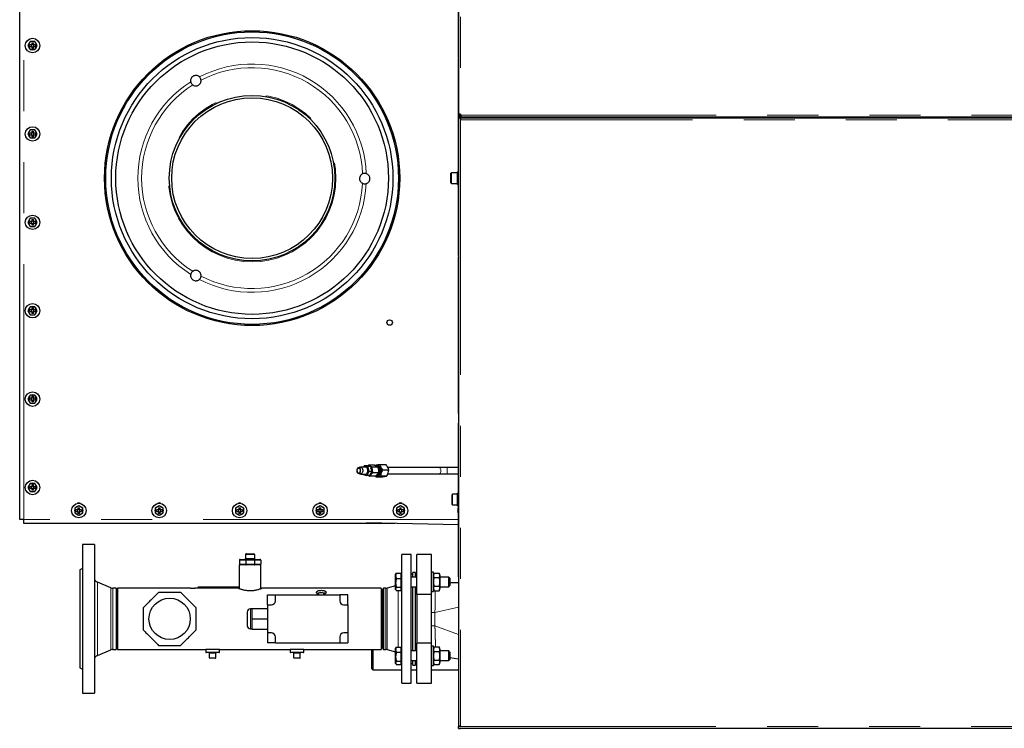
# Model space of a CAD drawing. Header units: millimetres. Extents: x 30 to 245, y 63 to 147.
# Tile 51 of 67: x 150 to 175, y 120 to 137. Entities that reach past the tile are written whole.
import ezdxf

# ---------------------------------------------------------------- set-up
doc = ezdxf.new("R2010")
doc.units = ezdxf.units.MM
doc.linetypes.add('PHANTOM', pattern=[12.7, 6.35, -1.27, 1.27, -1.27, 1.27, -1.27])

msp = doc.modelspace()

# ---------------------------------------------------------------- linework, layer by layer
at = {"color": 7, "linetype": 'Continuous', "lineweight": 25}
for p, q in [((161.019, 145.038), (161.019, 134.993)), ((150.105, 124.906), (150.105, 141.894)), ((161.018, 136.402), (161.018, 141.243)), ((150.368, 136.8), (150.31, 136.7)), ((150.31, 136.7), (150.368, 136.6)), ((150.405, 136.72), (150.355, 136.72)), ((150.355, 136.68), (150.355, 136.72)), ((150.355, 136.68), (150.405, 136.68)), ((150.483, 136.8), (150.368, 136.8)), ((150.395, 136.72), (150.395, 136.68)), ((150.405, 136.771), (150.445, 136.771)), ((150.405, 136.771), (150.405, 136.72)), ((150.445, 136.73), (150.405, 136.73)), ((150.405, 136.68), (150.405, 136.63)), ((150.405, 136.67), (150.445, 136.67)), ((150.445, 136.63), (150.405, 136.63)), ((150.445, 136.72), (150.445, 136.771)), ((150.496, 136.72), (150.445, 136.72)), ((150.445, 136.68), (150.496, 136.68)), ((150.445, 136.63), (150.445, 136.68)), ((150.455, 136.68), (150.455, 136.72)), ((150.541, 136.7), (150.483, 136.8)), ((150.483, 136.6), (150.541, 136.7)), ((150.496, 136.72), (150.496, 136.68)), ((150.368, 136.6), (150.483, 136.6)), ((161.019, 136.402), (161.018, 136.402)), ((161.018, 136.402), (161.018, 136.382)), ((161.018, 136.382), (161.019, 136.382)), ((161.018, 136.342), (161.018, 136.382)), ((161.018, 133.557), (161.018, 136.342)), ((161.019, 134.993), (161.039, 134.993)), ((161.019, 134.97), (161.019, 134.993)), ((161.019, 134.97), (161.019, 134.905)), ((161.039, 134.97), (161.019, 134.97)), ((161.039, 134.97), (161.039, 134.993)), ((161.039, 134.97), (161.064, 134.97)), ((161.045, 134.947), (161.045, 134.929)), ((161.045, 134.925), (161.045, 134.929)), ((161.045, 134.925), (190.491, 134.925)), ((161.045, 134.925), (161.045, 134.905)), ((161.064, 134.97), (161.075, 134.97)), ((161.019, 134.905), (161.019, 119.77)), ((161.019, 134.905), (161.069, 134.905)), ((161.069, 134.905), (192.239, 134.905)), ((161.069, 134.905), (161.069, 134.855)), ((150.368, 134.6), (150.31, 134.5)), ((150.31, 134.5), (150.368, 134.4)), ((150.405, 134.52), (150.355, 134.52)), ((150.355, 134.48), (150.355, 134.52)), ((150.355, 134.48), (150.405, 134.48)), ((150.483, 134.6), (150.368, 134.6)), ((150.395, 134.52), (150.395, 134.48)), ((150.405, 134.571), (150.445, 134.571)), ((150.405, 134.571), (150.405, 134.52)), ((150.445, 134.53), (150.405, 134.53)), ((150.405, 134.48), (150.405, 134.43)), ((150.405, 134.47), (150.445, 134.47)), ((150.445, 134.43), (150.405, 134.43)), ((150.445, 134.52), (150.445, 134.571)), ((150.496, 134.52), (150.445, 134.52)), ((150.445, 134.48), (150.496, 134.48)), ((150.445, 134.43), (150.445, 134.48)), ((150.455, 134.48), (150.455, 134.52)), ((150.541, 134.5), (150.483, 134.6)), ((150.483, 134.4), (150.541, 134.5)), ((150.496, 134.52), (150.496, 134.48)), ((150.368, 134.4), (150.483, 134.4)), ((160.829, 133.28), (160.829, 133.52)), ((160.989, 133.53), (160.839, 133.53)), ((161.019, 133.557), (160.989, 133.557)), ((160.989, 133.243), (160.989, 133.557)), ((160.839, 133.27), (160.989, 133.27)), ((160.989, 133.243), (161.019, 133.243)), ((161.018, 131.518), (161.018, 133.243)), ((150.368, 132.4), (150.31, 132.3)), ((150.31, 132.3), (150.368, 132.2)), ((150.405, 132.32), (150.355, 132.32)), ((150.355, 132.28), (150.355, 132.32)), ((150.355, 132.28), (150.405, 132.28)), ((150.483, 132.4), (150.368, 132.4)), ((150.395, 132.32), (150.395, 132.28)), ((150.405, 132.371), (150.445, 132.371)), ((150.405, 132.371), (150.405, 132.32)), ((150.445, 132.33), (150.405, 132.33)), ((150.405, 132.28), (150.405, 132.23)), ((150.405, 132.27), (150.445, 132.27)), ((150.445, 132.23), (150.405, 132.23)), ((150.445, 132.32), (150.445, 132.371)), ((150.496, 132.32), (150.445, 132.32)), ((150.445, 132.28), (150.496, 132.28)), ((150.445, 132.23), (150.445, 132.28)), ((150.455, 132.28), (150.455, 132.32)), ((150.541, 132.3), (150.483, 132.4)), ((150.483, 132.2), (150.541, 132.3)), ((150.496, 132.32), (150.496, 132.28)), ((150.368, 132.2), (150.483, 132.2)), ((161.018, 131.478), (161.018, 131.518)), ((161.019, 131.478), (161.018, 131.478)), ((161.018, 131.402), (161.018, 131.442)), ((161.018, 131.442), (161.019, 131.442)), ((161.018, 127.582), (161.018, 131.402)), ((150.368, 130.2), (150.31, 130.1)), ((150.31, 130.1), (150.368, 130)), ((150.405, 130.12), (150.355, 130.12)), ((150.355, 130.08), (150.355, 130.12)), ((150.355, 130.08), (150.405, 130.08)), ((150.483, 130.2), (150.368, 130.2)), ((150.395, 130.12), (150.395, 130.08)), ((150.405, 130.171), (150.445, 130.171)), ((150.405, 130.171), (150.405, 130.12)), ((150.445, 130.13), (150.405, 130.13)), ((150.405, 130.08), (150.405, 130.03)), ((150.405, 130.07), (150.445, 130.07)), ((150.445, 130.03), (150.405, 130.03)), ((150.445, 130.12), (150.445, 130.171)), ((150.496, 130.12), (150.445, 130.12)), ((150.445, 130.08), (150.496, 130.08)), ((150.445, 130.03), (150.445, 130.08)), ((150.455, 130.08), (150.455, 130.12)), ((150.541, 130.1), (150.483, 130.2)), ((150.483, 130), (150.541, 130.1)), ((150.496, 130.12), (150.496, 130.08)), ((150.368, 130), (150.483, 130)), ((150.368, 128), (150.31, 127.9)), ((150.31, 127.9), (150.368, 127.8)), ((150.405, 127.92), (150.355, 127.92)), ((150.355, 127.88), (150.355, 127.92)), ((150.355, 127.88), (150.405, 127.88)), ((150.483, 128), (150.368, 128)), ((150.395, 127.92), (150.395, 127.88)), ((150.405, 127.971), (150.445, 127.971)), ((150.405, 127.971), (150.405, 127.92)), ((150.445, 127.93), (150.405, 127.93)), ((150.405, 127.88), (150.405, 127.83)), ((150.405, 127.87), (150.445, 127.87)), ((150.445, 127.83), (150.405, 127.83)), ((150.445, 127.92), (150.445, 127.971)), ((150.496, 127.92), (150.445, 127.92)), ((150.445, 127.88), (150.496, 127.88)), ((150.445, 127.83), (150.445, 127.88)), ((150.455, 127.88), (150.455, 127.92)), ((150.541, 127.9), (150.483, 128)), ((150.483, 127.8), (150.541, 127.9)), ((150.496, 127.92), (150.496, 127.88)), ((150.368, 127.8), (150.483, 127.8)), ((161.018, 127.542), (161.018, 127.582)), ((161.019, 127.542), (161.018, 127.542)), ((161.018, 127.542), (161.018, 127.302)), ((161.018, 127.302), (161.019, 127.302)), ((161.018, 127.262), (161.018, 127.302)), ((161.018, 125.557), (161.018, 127.262)), ((158.562, 126.202), (158.522, 126.187)), ((158.705, 126.205), (158.578, 126.205)), ((158.672, 126.239), (158.654, 126.205)), ((158.761, 126.22), (158.672, 126.239)), ((158.743, 126.239), (158.672, 126.239)), ((158.738, 126.002), (158.794, 126.101)), ((158.743, 126.239), (158.832, 126.22)), ((158.784, 126.258), (158.759, 126.235)), ((158.794, 126.101), (158.761, 126.22)), ((158.832, 126.22), (158.761, 126.22)), ((158.925, 126.258), (158.784, 126.258)), ((158.865, 126.101), (158.794, 126.101)), ((158.865, 126.101), (158.808, 126.002)), ((158.832, 126.22), (158.865, 126.101)), ((158.861, 126.116), (158.86, 126.134)), ((159.016, 126.205), (158.874, 126.205)), ((158.995, 126.245), (158.967, 126.245)), ((159.054, 126.275), (159.209, 126.275)), ((159.126, 126.143), (159.282, 126.143)), ((160.522, 126.2), (159.258, 126.2)), ((160.734, 126.2), (160.522, 126.2)), ((161.018, 126.2), (160.734, 126.2)), ((158.522, 126.054), (158.562, 126.039)), ((158.578, 126.035), (158.595, 126.035)), ((158.617, 126.035), (158.705, 126.035)), ((158.645, 126.035), (158.649, 126.021)), ((158.649, 126.021), (158.738, 126.002)), ((158.808, 126.002), (158.738, 126.002)), ((158.795, 126.002), (158.784, 126.002)), ((158.952, 125.983), (158.81, 125.983)), ((159.029, 126.068), (158.888, 126.068)), ((158.964, 125.965), (158.952, 125.984)), ((158.964, 125.965), (159.12, 125.965)), ((158.967, 125.995), (158.995, 125.995)), ((159.082, 125.988), (159.237, 125.988)), ((159.259, 126.04), (160.522, 126.04)), ((160.522, 126.04), (160.734, 126.04)), ((160.734, 126.04), (161.018, 126.04)), ((150.368, 125.8), (150.31, 125.7)), ((150.31, 125.7), (150.368, 125.6)), ((150.405, 125.72), (150.355, 125.72)), ((150.355, 125.68), (150.355, 125.72)), ((150.355, 125.68), (150.405, 125.68)), ((150.483, 125.8), (150.368, 125.8)), ((150.395, 125.72), (150.395, 125.68)), ((150.405, 125.771), (150.445, 125.771)), ((150.405, 125.771), (150.405, 125.72)), ((150.445, 125.73), (150.405, 125.73)), ((150.405, 125.68), (150.405, 125.63)), ((150.405, 125.67), (150.445, 125.67)), ((150.445, 125.63), (150.405, 125.63)), ((150.445, 125.72), (150.445, 125.771)), ((150.496, 125.72), (150.445, 125.72)), ((150.445, 125.68), (150.496, 125.68)), ((150.445, 125.63), (150.445, 125.68)), ((150.455, 125.68), (150.455, 125.72)), ((150.541, 125.7), (150.483, 125.8)), ((150.483, 125.6), (150.541, 125.7)), ((150.496, 125.72), (150.496, 125.68)), ((150.368, 125.6), (150.483, 125.6)), ((160.859, 125.5), (160.859, 125.52)), ((160.859, 125.28), (160.859, 125.5)), ((160.989, 125.53), (160.869, 125.53)), ((161.019, 125.557), (160.989, 125.557)), ((160.989, 125.243), (160.989, 125.557)), ((151.575, 125.242), (151.475, 125.184)), ((151.475, 125.184), (151.475, 125.069)), ((151.555, 125.146), (151.505, 125.146)), ((151.505, 125.106), (151.505, 125.146)), ((151.545, 125.146), (151.545, 125.106)), ((151.555, 125.197), (151.595, 125.197)), ((151.555, 125.197), (151.555, 125.146)), ((151.595, 125.156), (151.555, 125.156)), ((151.675, 125.184), (151.575, 125.242)), ((151.595, 125.146), (151.595, 125.197)), ((151.646, 125.146), (151.595, 125.146)), ((151.605, 125.106), (151.605, 125.146)), ((151.646, 125.146), (151.646, 125.106)), ((151.675, 125.069), (151.675, 125.184)), ((153.575, 125.242), (153.475, 125.184)), ((153.475, 125.184), (153.475, 125.069)), ((153.555, 125.146), (153.505, 125.146)), ((153.505, 125.106), (153.505, 125.146)), ((153.545, 125.146), (153.545, 125.106)), ((153.555, 125.197), (153.595, 125.197)), ((153.555, 125.197), (153.555, 125.146)), ((153.595, 125.156), (153.555, 125.156)), ((153.675, 125.184), (153.575, 125.242)), ((153.595, 125.146), (153.595, 125.197)), ((153.646, 125.146), (153.595, 125.146)), ((153.605, 125.106), (153.605, 125.146)), ((153.646, 125.146), (153.646, 125.106)), ((153.675, 125.069), (153.675, 125.184)), ((155.575, 125.242), (155.475, 125.184)), ((155.475, 125.184), (155.475, 125.069)), ((155.555, 125.146), (155.505, 125.146)), ((155.505, 125.106), (155.505, 125.146)), ((155.545, 125.146), (155.545, 125.106)), ((155.555, 125.197), (155.595, 125.197)), ((155.555, 125.197), (155.555, 125.146)), ((155.595, 125.156), (155.555, 125.156)), ((155.675, 125.184), (155.575, 125.242)), ((155.595, 125.146), (155.595, 125.197)), ((155.646, 125.146), (155.595, 125.146)), ((155.605, 125.106), (155.605, 125.146)), ((155.646, 125.146), (155.646, 125.106)), ((155.675, 125.069), (155.675, 125.184)), ((157.575, 125.242), (157.475, 125.184)), ((157.475, 125.184), (157.475, 125.069)), ((157.555, 125.146), (157.505, 125.146)), ((157.505, 125.106), (157.505, 125.146)), ((157.545, 125.146), (157.545, 125.106)), ((157.555, 125.197), (157.595, 125.197)), ((157.555, 125.197), (157.555, 125.146)), ((157.595, 125.156), (157.555, 125.156)), ((157.675, 125.184), (157.575, 125.242)), ((157.595, 125.146), (157.595, 125.197)), ((157.646, 125.146), (157.595, 125.146)), ((157.605, 125.106), (157.605, 125.146)), ((157.646, 125.146), (157.646, 125.106)), ((157.675, 125.069), (157.675, 125.184)), ((159.575, 125.242), (159.475, 125.184)), ((159.475, 125.184), (159.475, 125.069)), ((159.555, 125.146), (159.505, 125.146)), ((159.505, 125.106), (159.505, 125.146)), ((159.543, 125.304), (159.537, 125.304)), ((159.572, 125.306), (159.542, 125.307)), ((159.545, 125.146), (159.545, 125.106)), ((159.555, 125.197), (159.595, 125.197)), ((159.555, 125.197), (159.555, 125.146)), ((159.595, 125.156), (159.555, 125.156)), ((159.675, 125.184), (159.575, 125.242)), ((159.611, 125.306), (159.587, 125.306)), ((159.595, 125.146), (159.595, 125.197)), ((159.646, 125.146), (159.595, 125.146)), ((159.605, 125.106), (159.605, 125.146)), ((159.616, 125.302), (159.615, 125.302)), ((159.646, 125.146), (159.646, 125.106)), ((159.675, 125.069), (159.675, 125.184)), ((160.869, 125.27), (160.989, 125.27)), ((160.989, 125.243), (161.019, 125.243)), ((161.018, 123.518), (161.018, 125.243)), ((150.205, 124.906), (150.105, 124.906)), ((150.205, 124.806), (150.205, 124.906)), ((151.475, 125.069), (151.575, 125.011)), ((151.505, 125.106), (151.555, 125.106)), ((151.555, 125.106), (151.555, 125.056)), ((151.555, 125.096), (151.595, 125.096)), ((151.595, 125.056), (151.555, 125.056)), ((151.575, 125.011), (151.675, 125.069)), ((151.595, 125.056), (151.595, 125.106)), ((151.595, 125.106), (151.646, 125.106)), ((153.475, 125.069), (153.575, 125.011)), ((153.505, 125.106), (153.555, 125.106)), ((153.555, 125.106), (153.555, 125.056)), ((153.555, 125.096), (153.595, 125.096)), ((153.595, 125.056), (153.555, 125.056)), ((153.575, 125.011), (153.675, 125.069)), ((153.595, 125.056), (153.595, 125.106)), ((153.595, 125.106), (153.646, 125.106)), ((155.475, 125.069), (155.575, 125.011)), ((155.505, 125.106), (155.555, 125.106)), ((155.555, 125.106), (155.555, 125.056)), ((155.555, 125.096), (155.595, 125.096)), ((155.595, 125.056), (155.555, 125.056)), ((155.575, 125.011), (155.675, 125.069)), ((155.595, 125.056), (155.595, 125.106)), ((155.595, 125.106), (155.646, 125.106)), ((157.475, 125.069), (157.575, 125.011)), ((157.505, 125.106), (157.555, 125.106)), ((157.555, 125.106), (157.555, 125.056)), ((157.555, 125.096), (157.595, 125.096)), ((157.595, 125.056), (157.555, 125.056)), ((157.575, 125.011), (157.675, 125.069)), ((157.595, 125.056), (157.595, 125.106)), ((157.595, 125.106), (157.646, 125.106)), ((159.475, 125.069), (159.575, 125.011)), ((159.505, 125.106), (159.555, 125.106)), ((159.555, 125.106), (159.555, 125.056)), ((159.555, 125.096), (159.595, 125.096)), ((159.595, 125.056), (159.555, 125.056)), ((159.575, 125.011), (159.675, 125.069)), ((159.595, 125.056), (159.595, 125.106)), ((159.595, 125.106), (159.646, 125.106)), ((159.445, 124.806), (150.205, 124.806)), ((161.018, 124.772), (158.731, 124.822)), ((151.964, 124.28), (151.664, 124.28)), ((151.664, 124.28), (151.664, 120.58)), ((151.964, 124.28), (151.964, 120.58)), ((155.569, 123.891), (155.569, 123.791)), ((155.589, 123.911), (155.733, 123.911)), ((155.724, 124.031), (155.724, 123.931)), ((155.725, 123.891), (155.725, 123.791)), ((155.733, 123.911), (155.936, 123.911)), ((155.744, 124.051), (155.924, 124.051)), ((155.936, 123.911), (156.079, 123.911)), ((155.944, 124.031), (155.944, 123.931)), ((155.944, 123.891), (155.944, 123.791)), ((156.099, 123.891), (156.099, 123.791)), ((159.844, 124.03), (159.604, 124.03)), ((159.604, 122.43), (159.604, 124.03)), ((159.844, 122.43), (159.844, 124.03)), ((160.344, 124.03), (159.984, 124.03)), ((159.984, 123.038), (159.984, 124.03)), ((160.344, 123.038), (160.344, 124.03)), ((151.664, 123.685), (151.604, 123.65)), ((151.604, 123.65), (151.604, 121.21)), ((155.564, 123.771), (155.564, 123.184)), ((156.104, 123.771), (155.564, 123.771)), ((156.104, 123.184), (156.104, 123.771)), ((159.464, 123.557), (159.454, 123.54)), ((159.454, 123.502), (159.454, 123.54)), ((159.454, 123.328), (159.454, 123.502)), ((159.465, 123.557), (159.471, 123.568)), ((159.471, 123.568), (159.594, 123.568)), ((159.471, 123.436), (159.594, 123.436)), ((159.594, 123.502), (159.594, 123.568)), ((159.604, 123.54), (159.594, 123.54)), ((159.594, 123.436), (159.594, 123.502)), ((159.594, 123.328), (159.594, 123.436)), ((159.884, 123.53), (159.844, 123.554)), ((159.984, 123.47), (159.844, 123.47)), ((159.944, 123.58), (159.884, 123.58)), ((159.884, 123.495), (159.884, 123.58)), ((159.884, 123.47), (159.884, 123.495)), ((159.944, 123.495), (159.944, 123.58)), ((159.984, 123.53), (159.944, 123.53)), ((159.944, 123.47), (159.944, 123.495)), ((160.394, 123.59), (160.344, 123.59)), ((160.394, 123.11), (160.394, 123.59)), ((160.414, 123.569), (160.394, 123.514)), ((160.414, 123.569), (160.534, 123.569)), ((160.414, 123.459), (160.534, 123.459)), ((160.554, 123.514), (160.534, 123.569)), ((160.554, 123.514), (160.554, 123.185)), ((160.774, 123.47), (160.554, 123.47)), ((160.804, 123.44), (160.774, 123.47)), ((160.774, 123.278), (160.774, 123.47)), ((160.804, 123.44), (160.804, 123.296)), ((161.018, 123.478), (161.018, 123.518)), ((161.019, 123.478), (161.018, 123.478)), ((161.018, 123.478), (161.019, 123.473)), ((152.374, 123.201), (152.038, 123.344)), ((152.504, 123.191), (152.421, 123.191)), ((152.504, 123.191), (152.504, 121.669)), ((154.337, 123.191), (152.534, 123.191)), ((152.534, 123.191), (152.534, 121.669)), ((155.544, 123.191), (154.472, 123.191)), ((154.544, 123.23), (155.564, 123.23)), ((154.544, 123.23), (154.544, 123.191)), ((159.094, 123.191), (156.124, 123.191)), ((159.094, 123.191), (159.094, 121.669)), ((159.154, 123.191), (159.124, 123.161)), ((159.124, 121.699), (159.124, 123.161)), ((159.208, 123.191), (159.154, 123.191)), ((159.154, 123.191), (159.154, 121.669)), ((159.454, 123.253), (159.24, 123.196)), ((159.454, 123.175), (159.454, 123.328)), ((159.454, 123.16), (159.454, 123.175)), ((159.454, 123.16), (159.464, 123.142)), ((159.471, 123.219), (159.594, 123.219)), ((159.594, 123.219), (159.594, 123.328)), ((159.594, 123.175), (159.594, 123.219)), ((159.594, 123.132), (159.594, 123.175)), ((159.594, 123.16), (159.604, 123.16)), ((159.844, 123.23), (159.984, 123.23)), ((159.884, 121.631), (159.884, 123.23)), ((159.944, 121.631), (159.944, 123.23)), ((160.394, 123.185), (160.414, 123.13)), ((160.414, 123.24), (160.534, 123.24)), ((160.534, 123.13), (160.554, 123.185)), ((160.554, 123.23), (160.774, 123.23)), ((160.774, 123.23), (160.774, 123.278)), ((160.774, 123.23), (160.804, 123.26)), ((161.019, 123.33), (160.804, 123.33)), ((160.804, 123.296), (160.804, 123.26)), ((156.264, 123.03), (156.464, 123.03)), ((156.264, 122.78), (156.264, 123.03)), ((156.464, 122.88), (156.464, 123.03)), ((156.464, 123.03), (158.064, 123.03)), ((158.064, 123.03), (158.064, 122.88)), ((158.264, 123.03), (158.064, 123.03)), ((158.264, 122.78), (158.264, 123.03)), ((159.471, 123.132), (159.594, 123.132)), ((160.344, 123.038), (159.984, 123.038)), ((159.984, 123.038), (159.984, 121.822)), ((160.344, 123.11), (160.394, 123.11)), ((160.344, 121.822), (160.344, 123.038)), ((160.414, 123.13), (160.534, 123.13)), ((155.884, 122.68), (155.844, 122.68)), ((155.884, 122.69), (156.264, 122.69)), ((155.884, 122.43), (155.884, 122.69)), ((156.264, 122.78), (156.364, 122.78)), ((156.264, 122.78), (156.264, 122.08)), ((158.164, 122.78), (158.264, 122.78)), ((158.264, 122.78), (158.264, 122.08)), ((155.764, 122.6), (155.764, 122.26)), ((155.884, 122.43), (156.264, 122.43)), ((155.884, 122.17), (155.884, 122.43)), ((159.604, 120.83), (159.604, 122.43)), ((159.844, 120.83), (159.844, 122.43)), ((155.844, 122.18), (155.884, 122.18)), ((159.124, 122.369), (159.094, 122.369)), ((155.884, 122.17), (156.264, 122.17)), ((156.364, 122.08), (156.264, 122.08)), ((156.264, 122.08), (156.264, 121.83)), ((156.464, 121.83), (156.464, 121.98)), ((158.064, 121.98), (158.064, 121.83)), ((158.264, 122.08), (158.164, 122.08)), ((158.264, 122.08), (158.264, 121.83)), ((156.464, 121.83), (156.264, 121.83)), ((156.464, 121.83), (158.064, 121.83)), ((158.064, 121.83), (158.264, 121.83)), ((159.124, 121.699), (159.154, 121.669)), ((159.464, 121.718), (159.454, 121.701)), ((159.454, 121.664), (159.454, 121.701)), ((159.465, 121.718), (159.471, 121.729)), ((159.471, 121.729), (159.594, 121.729)), ((159.594, 121.664), (159.594, 121.729)), ((159.604, 121.701), (159.594, 121.701)), ((160.344, 121.822), (159.984, 121.822)), ((159.984, 120.83), (159.984, 121.822)), ((160.344, 120.83), (160.344, 121.822)), ((160.394, 121.751), (160.344, 121.751)), ((160.394, 121.271), (160.394, 121.751)), ((160.414, 121.731), (160.394, 121.676)), ((160.414, 121.731), (160.534, 121.731)), ((160.554, 121.676), (160.534, 121.731)), ((152.038, 121.517), (152.374, 121.66)), ((152.421, 121.669), (152.504, 121.669)), ((152.534, 121.669), (154.734, 121.669)), ((154.734, 121.669), (154.734, 121.599)), ((155.074, 121.669), (154.734, 121.669)), ((155.064, 121.589), (154.744, 121.589)), ((154.824, 121.459), (154.824, 121.579)), ((154.974, 121.449), (154.834, 121.449)), ((154.984, 121.459), (154.984, 121.579)), ((155.074, 121.599), (155.074, 121.669)), ((155.074, 121.669), (156.834, 121.669)), ((156.834, 121.669), (156.834, 121.599)), ((157.174, 121.669), (156.834, 121.669)), ((157.164, 121.589), (156.844, 121.589)), ((156.924, 121.459), (156.924, 121.579)), ((157.074, 121.449), (156.934, 121.449)), ((157.084, 121.459), (157.084, 121.579)), ((157.174, 121.599), (157.174, 121.669)), ((157.174, 121.669), (159.094, 121.669)), ((158.866, 121.183), (158.866, 121.669)), ((158.886, 121.669), (158.886, 121.163)), ((159.154, 121.669), (159.208, 121.669)), ((159.24, 121.665), (159.454, 121.608)), ((159.454, 121.489), (159.454, 121.664)), ((159.454, 121.337), (159.454, 121.489)), ((159.471, 121.598), (159.594, 121.598)), ((159.594, 121.598), (159.594, 121.664)), ((159.594, 121.489), (159.594, 121.598)), ((159.594, 121.38), (159.594, 121.489)), ((159.984, 121.631), (159.844, 121.631)), ((160.414, 121.621), (160.534, 121.621)), ((160.554, 121.676), (160.554, 121.347)), ((160.774, 121.631), (160.554, 121.631)), ((160.804, 121.601), (160.774, 121.631)), ((160.774, 121.439), (160.774, 121.631)), ((160.804, 121.601), (160.804, 121.457)), ((161.019, 121.429), (160.804, 121.462)), ((160.804, 121.457), (160.804, 121.421)), ((151.604, 121.21), (151.664, 121.176)), ((159.454, 121.321), (159.454, 121.337)), ((159.454, 121.321), (159.464, 121.304)), ((159.471, 121.38), (159.594, 121.38)), ((159.471, 121.293), (159.594, 121.293)), ((159.594, 121.337), (159.594, 121.38)), ((159.594, 121.293), (159.594, 121.337)), ((159.594, 121.321), (159.604, 121.321)), ((159.844, 121.391), (159.984, 121.391)), ((159.844, 121.307), (159.884, 121.33)), ((159.884, 121.28), (159.884, 121.391)), ((159.884, 121.28), (159.944, 121.28)), ((159.944, 121.28), (159.944, 121.391)), ((159.944, 121.33), (159.984, 121.33)), ((160.344, 121.271), (160.394, 121.271)), ((160.394, 121.347), (160.414, 121.292)), ((160.414, 121.402), (160.534, 121.402)), ((160.414, 121.292), (160.534, 121.292)), ((160.534, 121.292), (160.554, 121.347)), ((160.554, 121.391), (160.774, 121.391)), ((160.774, 121.391), (160.774, 121.439)), ((160.774, 121.391), (160.804, 121.421)), ((158.866, 121.183), (158.886, 121.163)), ((158.886, 121.163), (159.604, 121.163)), ((159.844, 121.163), (159.984, 121.163)), ((160.344, 121.163), (161.019, 121.163)), ((159.604, 120.83), (159.844, 120.83)), ((159.984, 120.83), (160.344, 120.83)), ((151.664, 120.58), (151.964, 120.58)), ((161.019, 119.77), (161.019, 119.755)), ((161.019, 119.705), (161.019, 119.755)), ((161.019, 119.755), (161.069, 119.755)), ((161.019, 119.705), (161.069, 119.705)), ((192.239, 119.705), (161.069, 119.705))]:
    msp.add_line(p, q, dxfattribs=at)
at = {"color": 8, "linetype": 'PHANTOM', "lineweight": 18}
for p, q in [((161.064, 145.038), (161.064, 134.993)), ((150.205, 124.906), (150.205, 141.894)), ((161.019, 136.342), (161.018, 136.342)), ((161.064, 134.993), (161.064, 134.97)), ((161.075, 134.97), (190.536, 134.97)), ((192.239, 134.855), (161.069, 134.855)), ((161.069, 134.855), (161.069, 119.755)), ((160.839, 133.53), (160.839, 133.27)), ((161.018, 131.518), (161.019, 131.518)), ((161.019, 131.402), (161.018, 131.402)), ((161.018, 127.582), (161.019, 127.582)), ((161.019, 127.262), (161.018, 127.262)), ((160.734, 126.12), (160.734, 126.2)), ((160.734, 126.04), (160.734, 126.12)), ((160.869, 125.53), (160.869, 125.508)), ((160.869, 125.508), (160.869, 125.27)), ((161.018, 124.906), (150.205, 124.906)), ((155.725, 123.891), (155.569, 123.891)), ((155.944, 124.031), (155.724, 124.031)), ((155.724, 123.931), (155.944, 123.931)), ((155.944, 123.891), (155.725, 123.891)), ((156.099, 123.891), (155.944, 123.891)), ((155.569, 123.791), (155.725, 123.791)), ((155.725, 123.791), (155.944, 123.791)), ((155.944, 123.791), (156.099, 123.791)), ((161.018, 123.518), (161.019, 123.518)), ((152.038, 123.344), (152.038, 121.517)), ((152.374, 123.201), (152.374, 121.66)), ((152.421, 123.191), (152.421, 121.669)), ((159.208, 122.43), (159.208, 123.191)), ((159.24, 122.43), (159.24, 123.196)), ((159.516, 122.43), (159.516, 123.132)), ((155.844, 122.68), (155.844, 122.18)), ((161.019, 122.719), (160.43, 122.589)), ((159.208, 121.669), (159.208, 122.43)), ((159.24, 121.665), (159.24, 122.43)), ((159.516, 121.729), (159.516, 122.43)), ((160.344, 122.589), (160.43, 122.589)), ((160.43, 122.589), (160.43, 122.259)), ((160.344, 122.259), (160.43, 122.259)), ((161.019, 122.04), (160.43, 122.259)), ((154.734, 121.599), (155.074, 121.599)), ((154.984, 121.579), (154.824, 121.579)), ((154.824, 121.459), (154.984, 121.459)), ((156.834, 121.599), (157.174, 121.599)), ((157.084, 121.579), (156.924, 121.579)), ((156.924, 121.459), (157.084, 121.459)), ((161.069, 119.755), (192.239, 119.755))]:
    msp.add_line(p, q, dxfattribs=at)
at = {"color": 7, "linetype": 'Continuous', "lineweight": 25, "flags": 128}
for points in [[(161.018, 131.478), (161.019, 131.471), (161.019, 131.47)], [(158.584, 126.11), (158.583, 126.133), (158.578, 126.154), (158.568, 126.172), (158.554, 126.184), (158.539, 126.189), (158.523, 126.187), (158.508, 126.178), (158.496, 126.162), (158.489, 126.142), (158.487, 126.119), (158.49, 126.097), (158.497, 126.077), (158.509, 126.062), (158.524, 126.053), (158.54, 126.052), (158.556, 126.058), (158.569, 126.07), (158.579, 126.088), (158.584, 126.11)], [(158.577, 126.111), (158.577, 126.132), (158.572, 126.152), (158.562, 126.167), (158.549, 126.177), (158.534, 126.18), (158.52, 126.176), (158.507, 126.165), (158.498, 126.149), (158.493, 126.129), (158.494, 126.109), (158.499, 126.089), (158.509, 126.074), (158.522, 126.064), (158.536, 126.06), (158.551, 126.065), (158.563, 126.075), (158.573, 126.092), (158.577, 126.111)], [(158.562, 126.202), (158.573, 126.205), (158.591, 126.203), (158.608, 126.194), (158.622, 126.178), (158.632, 126.157), (158.637, 126.133), (158.637, 126.108)], [(158.637, 126.108), (158.632, 126.083), (158.622, 126.063), (158.608, 126.047), (158.591, 126.038), (158.573, 126.036), (158.562, 126.039)], [(158.764, 126.108), (158.765, 126.133), (158.759, 126.157), (158.749, 126.178), (158.735, 126.194), (158.719, 126.203), (158.705, 126.205)], [(158.766, 126.234), (158.773, 126.237), (158.794, 126.239), (158.815, 126.234), (158.834, 126.221), (158.85, 126.203), (158.863, 126.179), (158.871, 126.151), (158.874, 126.122), (158.871, 126.092), (158.864, 126.064), (158.852, 126.04), (158.836, 126.021), (158.817, 126.008), (158.81, 126.005)], [(158.956, 126.244), (158.965, 126.245), (158.987, 126.242), (159.007, 126.232), (159.024, 126.215), (159.039, 126.193), (159.049, 126.167), (159.054, 126.137)], [(159.054, 126.137), (159.055, 126.107), (159.05, 126.078), (159.04, 126.051), (159.026, 126.028), (159.009, 126.011), (158.989, 126), (158.968, 125.995), (158.967, 125.995)], [(158.977, 126.245), (158.994, 126.248), (159.015, 126.245), (159.036, 126.234), (159.054, 126.217), (159.068, 126.194), (159.079, 126.167), (159.084, 126.138), (159.085, 126.107), (159.08, 126.077), (159.07, 126.05), (159.056, 126.026), (159.038, 126.009), (159.018, 125.997), (158.996, 125.993), (158.977, 125.995)], [(159.083, 126.137), (159.077, 126.167), (159.067, 126.193), (159.053, 126.215), (159.035, 126.232), (159.015, 126.242), (158.995, 126.245)], [(158.995, 125.995), (158.996, 125.995), (159.017, 126), (159.037, 126.011), (159.055, 126.028), (159.069, 126.051), (159.078, 126.078), (159.083, 126.107), (159.083, 126.137)], [(159.037, 126.135), (159.031, 126.163), (159.021, 126.187)]]:
    msp.add_lwpolyline(points, dxfattribs=at)
at = {"color": 8, "linetype": 'PHANTOM', "lineweight": 18, "flags": 128}
for points in [[(160.579, 126.12), (160.576, 126.144), (160.569, 126.166), (160.558, 126.183), (160.543, 126.195), (160.527, 126.2), (160.522, 126.2)], [(160.522, 126.04), (160.527, 126.041), (160.543, 126.046), (160.558, 126.058), (160.569, 126.075), (160.576, 126.097), (160.579, 126.12)], [(160.436, 123.13), (160.436, 123.053), (160.436, 122.951), (160.435, 122.835), (160.433, 122.716), (160.43, 122.589), (160.43, 122.589), (160.43, 122.589)]]:
    msp.add_lwpolyline(points, dxfattribs=at)
at = {"color": 7, "linetype": 'Continuous', "lineweight": 25}
for centre, radius in [((150.425, 136.7), 0.18), ((155.885, 133.4), 3.67), ((155.885, 133.4), 3.64), ((155.885, 133.4), 3.5), ((155.885, 133.4), 3.39), ((155.885, 133.4), 2.06), ((155.885, 133.4), 2), ((150.425, 134.5), 0.18), ((150.425, 132.3), 0.18), ((150.425, 130.1), 0.18), ((159.305, 129.806), 0.068), ((150.425, 127.9), 0.18), ((150.425, 125.7), 0.18), ((151.575, 125.126), 0.18), ((153.575, 125.126), 0.18), ((155.575, 125.126), 0.18), ((157.575, 125.126), 0.18), ((159.575, 125.126), 0.18), ((153.834, 122.43), 0.514)]:
    msp.add_circle(centre, radius, dxfattribs=at)
at = {"color": 8, "linetype": 'PHANTOM', "lineweight": 18}
msp.add_circle((155.885, 133.4), 2.083, dxfattribs=at)
at = {"color": 7, "linetype": 'Continuous', "lineweight": 25}
for centre, radius, start, end in [((150.425, 136.7), 0.105, 132.2472, 167.7528), ((150.425, 136.7), 0.105, 192.2472, 227.7528), ((150.425, 136.7), 0.105, 72.2472, 107.7528), ((150.425, 136.7), 0.105, 12.2472, 47.7528), ((150.425, 136.7), 0.105, 312.2472, 347.7528), ((150.425, 136.7), 0.105, 252.2472, 287.7528), ((161.045, 134.97), 0.03, 0.0668, 49.1184), ((150.425, 134.5), 0.105, 132.2472, 167.7528), ((150.425, 134.5), 0.105, 192.2472, 227.7528), ((150.425, 134.5), 0.105, 72.2472, 107.7528), ((150.425, 134.5), 0.105, 12.2472, 47.7528), ((150.425, 134.5), 0.105, 312.2472, 347.7528), ((150.425, 134.5), 0.105, 252.2472, 287.7528), ((160.839, 133.52), 0.01, 90, 180), ((160.839, 133.28), 0.01, 180, 270), ((150.425, 132.3), 0.105, 132.2472, 167.7528), ((150.425, 132.3), 0.105, 192.2472, 227.7528), ((150.425, 132.3), 0.105, 72.2472, 107.7528), ((150.425, 132.3), 0.105, 12.2472, 47.7528), ((150.425, 132.3), 0.105, 312.2472, 347.7528), ((150.425, 132.3), 0.105, 252.2472, 287.7528), ((150.425, 130.1), 0.105, 132.2472, 167.7528), ((150.425, 130.1), 0.105, 192.2472, 227.7528), ((150.425, 130.1), 0.105, 72.2472, 107.7528), ((150.425, 130.1), 0.105, 12.2472, 47.7528), ((150.425, 130.1), 0.105, 312.2472, 347.7528), ((150.425, 130.1), 0.105, 252.2472, 287.7528), ((150.425, 127.9), 0.105, 132.2472, 167.7528), ((150.425, 127.9), 0.105, 192.2472, 227.7528), ((150.425, 127.9), 0.105, 72.2472, 107.7528), ((150.425, 127.9), 0.105, 12.2472, 47.7528), ((150.425, 127.9), 0.105, 312.2472, 347.7528), ((150.425, 127.9), 0.105, 252.2472, 287.7528), ((158.693, 126.106), 0.0718, 279.9261, 1.1644), ((158.743, 126.125), 0.117, 4.3549, 34.5797), ((158.921, 126.114), 0.121, 301.1672, 10.5184), ((158.904, 126.125), 0.137, 4.5592, 32.7689), ((158.887, 126.12), 0.15, 343.1424, 5.7682), ((158.758, 126.109), 0.101, 313.3994, 347.6027), ((150.425, 125.7), 0.105, 132.2472, 167.7528), ((150.425, 125.7), 0.105, 192.2472, 227.7528), ((150.425, 125.7), 0.105, 72.2472, 107.7528), ((150.425, 125.7), 0.105, 12.2472, 47.7528), ((150.425, 125.7), 0.105, 312.2472, 347.7528), ((150.425, 125.7), 0.105, 252.2472, 287.7528), ((160.869, 125.52), 0.01, 90, 180), ((151.575, 125.126), 0.105, 162.2472, 197.7528), ((151.575, 125.126), 0.105, 102.2472, 137.7528), ((151.575, 125.251), 0.065, 50.5616, 129.4384), ((151.575, 125.126), 0.105, 42.2472, 77.7528), ((151.575, 125.126), 0.105, 342.2472, 17.7528), ((153.575, 125.126), 0.105, 162.2472, 197.7528), ((153.575, 125.126), 0.105, 102.2472, 137.7528), ((153.575, 125.251), 0.065, 50.5616, 129.4384), ((153.575, 125.126), 0.105, 42.2472, 77.7528), ((153.575, 125.126), 0.105, 342.2472, 17.7528), ((155.575, 125.126), 0.105, 162.2472, 197.7528), ((155.575, 125.126), 0.105, 102.2472, 137.7528), ((155.575, 125.251), 0.065, 50.5616, 129.4384), ((155.575, 125.126), 0.105, 42.2472, 77.7528), ((155.575, 125.126), 0.105, 342.2472, 17.7528), ((157.575, 125.126), 0.105, 162.2472, 197.7528), ((157.575, 125.126), 0.105, 102.2472, 137.7528), ((157.575, 125.251), 0.065, 50.5616, 129.4384), ((157.575, 125.126), 0.105, 42.2472, 77.7528), ((157.575, 125.126), 0.105, 342.2472, 17.7528), ((159.575, 125.126), 0.105, 162.2472, 197.7528), ((159.575, 125.126), 0.105, 102.2472, 137.7528), ((159.575, 125.251), 0.065, 50.5616, 129.4384), ((159.575, 125.126), 0.105, 42.2472, 77.7528), ((159.575, 125.126), 0.105, 342.2472, 17.7528), ((160.869, 125.28), 0.01, 180, 270), ((161.175, 125.126), 0.18, 150.0539, 180), ((161.175, 125.126), 0.18, 180, 209.9461), ((151.575, 125.126), 0.105, 222.2472, 257.7528), ((151.575, 125.126), 0.105, 282.2472, 317.7528), ((153.575, 125.126), 0.105, 222.2472, 257.7528), ((153.575, 125.126), 0.105, 282.2472, 317.7528), ((155.575, 125.126), 0.105, 222.2472, 257.7528), ((155.575, 125.126), 0.105, 282.2472, 317.7528), ((157.575, 125.126), 0.105, 222.2472, 257.7528), ((157.575, 125.126), 0.105, 282.2472, 317.7528), ((159.575, 125.126), 0.105, 222.2472, 257.7528), ((159.575, 125.126), 0.105, 282.2472, 317.7528), ((155.589, 123.891), 0.02, 90, 180), ((155.704, 123.931), 0.02, 270, 0), ((155.744, 124.031), 0.02, 90, 180), ((155.924, 124.031), 0.02, 0, 90), ((155.964, 123.931), 0.02, 180, 270), ((156.079, 123.891), 0.02, 0, 90), ((155.589, 123.791), 0.02, 180, 270), ((156.079, 123.791), 0.02, 270, 0), ((152.084, 123.454), 0.12, 180, 247), ((152.421, 123.311), 0.12, 247, 270), ((159.208, 123.311), 0.12, 270, 285), ((155.844, 122.6), 0.08, 90, 180), ((156.364, 122.88), 0.1, 270, 0), ((158.164, 122.88), 0.1, 180, 270), ((155.844, 122.26), 0.08, 180, 270), ((156.364, 121.98), 0.1, 0, 90), ((158.164, 121.98), 0.1, 90, 180), ((152.084, 121.407), 0.12, 113, 180), ((152.421, 121.549), 0.12, 90, 113), ((154.744, 121.599), 0.01, 180, 270), ((154.814, 121.579), 0.01, 0, 90), ((154.834, 121.459), 0.01, 180, 270), ((154.974, 121.459), 0.01, 270, 0), ((154.994, 121.579), 0.01, 90, 180), ((155.064, 121.599), 0.01, 270, 0), ((156.844, 121.599), 0.01, 180, 270), ((156.914, 121.579), 0.01, 0, 90), ((156.934, 121.459), 0.01, 180, 270), ((157.074, 121.459), 0.01, 270, 0), ((157.094, 121.579), 0.01, 90, 180), ((157.164, 121.599), 0.01, 270, 0), ((159.208, 121.549), 0.12, 75, 90)]:
    msp.add_arc(centre, radius, start, end, dxfattribs=at)
at = {"color": 8, "linetype": 'PHANTOM', "lineweight": 18}
for radius, start, end in [(2.841, 2.2682, 117.4954), (2.749, 2.2309, 117.5323), (2.841, 122.5046, 237.4954), (2.749, 122.4677, 237.5323), (2.841, 242.5046, 357.2587), (2.749, 242.4677, 357.296)]:
    msp.add_arc((155.885, 133.4), radius, start, end, dxfattribs=at)
at = {"color": 7, "linetype": 'Continuous', "lineweight": 25}
for centre, start_param, end_param in [((155.733, 123.891), 0, 1.570796), ((155.936, 123.891), 4.712389, 6.283185), ((155.733, 123.791), 1.570796, 3.141593), ((155.936, 123.791), 3.141593, 4.712389)]:
    msp.add_ellipse(centre, major_axis=(0, 0.02), ratio=0.414214, start_param=start_param, end_param=end_param, dxfattribs=at)
for points, knots in [([(154.574, 135.921), (154.562, 135.93), (154.538, 135.948), (154.493, 135.958), (154.449, 135.953), (154.409, 135.934), (154.379, 135.903), (154.359, 135.865), (154.354, 135.828), (154.357, 135.805), (154.359, 135.797)], [0, 0, 0, 0, 0.136956, 0.274112, 0.407116, 0.535246, 0.660972, 0.787462, 0.91747, 1, 1, 1, 1]), ([(154.615, 135.838), (154.614, 135.846), (154.611, 135.865), (154.597, 135.895), (154.581, 135.913), (154.574, 135.921)], [0, 0, 0, 0, 0.253119, 0.639166, 1, 1, 1, 1]), ([(154.359, 135.797), (154.36, 135.791), (154.365, 135.773), (154.38, 135.746), (154.399, 135.728), (154.409, 135.72), (154.41, 135.72)], [0, 0, 0, 0, 0.193127, 0.596147, 0.955905, 1, 1, 1, 1]), ([(154.41, 135.72), (154.423, 135.712), (154.448, 135.697), (154.494, 135.693), (154.537, 135.703), (154.574, 135.727), (154.6, 135.76), (154.615, 135.798), (154.615, 135.825), (154.615, 135.838)], [0, 0, 0, 0, 0.150912, 0.302083, 0.448099, 0.588418, 0.7269, 0.867957, 1, 1, 1, 1]), ([(161.019, 134.993), (161.02, 134.994), (161.02, 134.997), (161.022, 134.999), (161.026, 135), (161.032, 135.001), (161.04, 135), (161.048, 134.999), (161.057, 134.997), (161.062, 134.994), (161.064, 134.993)], [0, 0, 0, 0, 0.11536, 0.238982, 0.368203, 0.500002, 0.631872, 0.760897, 0.883218, 1, 1, 1, 1]), ([(161.039, 134.993), (161.04, 134.994), (161.04, 134.996), (161.041, 134.999), (161.042, 134.999), (161.043, 135)], [0, 0, 0, 0, 0.371955, 0.745044, 1, 1, 1, 1]), ([(161.075, 134.97), (161.075, 134.967), (161.075, 134.96), (161.073, 134.95), (161.07, 134.943), (161.066, 134.937), (161.062, 134.933), (161.057, 134.93), (161.051, 134.929), (161.047, 134.929), (161.045, 134.929)], [0, 0, 0, 0, 0.1567976, 0.3094963, 0.4543714, 0.5881435, 0.7089299, 0.8160359, 0.9107411, 1, 1, 1, 1]), ([(161.075, 134.97), (161.075, 134.969), (161.075, 134.965), (161.073, 134.959), (161.07, 134.955), (161.066, 134.952), (161.062, 134.949), (161.055, 134.948), (161.049, 134.947), (161.045, 134.947)], [0, 0, 0, 0, 0.1249989, 0.2500236, 0.3751042, 0.5002902, 0.6254973, 0.750742, 1, 1, 1, 1]), ([(158.632, 133.507), (158.619, 133.5), (158.594, 133.485), (158.567, 133.448), (158.554, 133.406), (158.556, 133.362), (158.571, 133.323), (158.597, 133.29), (158.62, 133.277), (158.631, 133.271)], [0, 0, 0, 0, 0.1509376, 0.3021258, 0.4481634, 0.5885056, 0.7270159, 0.8680999, 1, 1, 1, 1]), ([(158.724, 133.513), (158.717, 133.515), (158.698, 133.52), (158.665, 133.519), (158.643, 133.511), (158.632, 133.507)], [0, 0, 0, 0, 0.260735, 0.630931, 1, 1, 1, 1]), ([(158.723, 133.265), (158.737, 133.27), (158.765, 133.282), (158.796, 133.315), (158.814, 133.356), (158.817, 133.4), (158.807, 133.442), (158.783, 133.478), (158.754, 133.502), (158.733, 133.51), (158.724, 133.513)], [0, 0, 0, 0, 0.136935, 0.274072, 0.407064, 0.535172, 0.660879, 0.787351, 0.917333, 1, 1, 1, 1]), ([(158.631, 133.271), (158.642, 133.267), (158.664, 133.259), (158.697, 133.258), (158.716, 133.263), (158.723, 133.265)], [0, 0, 0, 0, 0.369076, 0.73927, 1, 1, 1, 1]), ([(154.359, 131.004), (154.357, 130.99), (154.353, 130.96), (154.367, 130.916), (154.393, 130.88), (154.43, 130.855), (154.471, 130.844), (154.514, 130.846), (154.549, 130.86), (154.567, 130.875), (154.574, 130.88)], [0, 0, 0, 0, 0.136951, 0.274106, 0.407117, 0.535237, 0.660969, 0.787459, 0.917466, 1, 1, 1, 1]), ([(154.41, 131.081), (154.409, 131.081), (154.397, 131.072), (154.379, 131.053), (154.364, 131.025), (154.36, 131.009), (154.359, 131.004)], [0, 0, 0, 0, 0.040084, 0.462669, 0.836615, 1, 1, 1, 1]), ([(154.615, 130.963), (154.615, 130.978), (154.615, 131.007), (154.596, 131.049), (154.565, 131.081), (154.527, 131.101), (154.485, 131.108), (154.444, 131.101), (154.421, 131.088), (154.41, 131.081)], [0, 0, 0, 0, 0.150915, 0.302082, 0.448092, 0.588416, 0.7269, 0.867955, 1, 1, 1, 1]), ([(154.574, 130.88), (154.579, 130.885), (154.592, 130.899), (154.609, 130.928), (154.613, 130.951), (154.615, 130.963)], [0, 0, 0, 0, 0.235571, 0.624323, 1, 1, 1, 1]), ([(158.874, 126.205), (158.862, 126.211), (158.837, 126.223), (158.806, 126.241), (158.791, 126.252), (158.784, 126.258)], [0, 0, 0, 0, 0.336156, 0.682267, 1, 1, 1, 1]), ([(158.888, 126.068), (158.886, 126.074), (158.881, 126.094), (158.875, 126.128), (158.872, 126.169), (158.874, 126.194), (158.874, 126.205)], [0, 0, 0, 0, 0.1283112, 0.4369876, 0.7546549, 1, 1, 1, 1]), ([(158.925, 126.258), (158.938, 126.252), (158.963, 126.24), (158.993, 126.222), (159.009, 126.211), (159.016, 126.205)], [0, 0, 0, 0, 0.336152, 0.6822625, 1, 1, 1, 1]), ([(158.937, 126.253), (158.94, 126.254), (158.953, 126.257), (158.98, 126.263), (159.016, 126.269), (159.042, 126.274), (159.054, 126.275)], [0, 0, 0, 0, 0.132866, 0.44087, 0.757839, 1, 1, 1, 1]), ([(159.016, 126.205), (159.019, 126.194), (159.025, 126.169), (159.031, 126.129), (159.031, 126.094), (159.03, 126.074), (159.029, 126.068)], [0, 0, 0, 0, 0.245344, 0.553766, 0.871687, 1, 1, 1, 1]), ([(159.054, 126.275), (159.059, 126.261), (159.07, 126.231), (159.095, 126.186), (159.116, 126.157), (159.126, 126.143)], [0, 0, 0, 0, 0.336156, 0.682269, 1, 1, 1, 1]), ([(159.126, 126.143), (159.119, 126.126), (159.103, 126.091), (159.088, 126.038), (159.084, 126.004), (159.082, 125.988)], [0, 0, 0, 0, 0.336156, 0.682269, 1, 1, 1, 1]), ([(159.282, 126.143), (159.277, 126.158), (159.266, 126.188), (159.241, 126.233), (159.22, 126.262), (159.209, 126.275)], [0, 0, 0, 0, 0.336153, 0.682269, 1, 1, 1, 1]), ([(159.237, 125.988), (159.245, 126.005), (159.261, 126.04), (159.276, 126.093), (159.28, 126.127), (159.282, 126.143)], [0, 0, 0, 0, 0.336156, 0.682269, 1, 1, 1, 1]), ([(158.595, 126.035), (158.597, 126.035), (158.602, 126.036), (158.608, 126.036), (158.613, 126.036), (158.616, 126.036), (158.618, 126.035), (158.617, 126.035), (158.616, 126.036)], [0, 0, 0, 0, 0.151703, 0.324542, 0.494269, 0.660413, 0.828098, 1, 1, 1, 1]), ([(158.772, 126.002), (158.773, 126.001), (158.784, 125.995), (158.798, 125.989), (158.81, 125.983)], [0, 0, 0, 0, 0.126626, 1, 1, 1, 1]), ([(158.81, 125.983), (158.817, 125.993), (158.829, 126.012), (158.856, 126.041), (158.877, 126.059), (158.888, 126.068)], [0, 0, 0, 0, 0.336155, 0.682267, 1, 1, 1, 1]), ([(159.029, 126.068), (159.023, 126.059), (159.01, 126.04), (158.984, 126.011), (158.962, 125.992), (158.952, 125.983)], [0, 0, 0, 0, 0.3361554, 0.6822644, 1, 1, 1, 1]), ([(159.082, 125.988), (159.07, 125.986), (159.044, 125.982), (159.008, 125.976), (158.982, 125.97), (158.968, 125.966), (158.964, 125.965)], [0, 0, 0, 0, 0.242162, 0.549931, 0.867134, 1, 1, 1, 1]), ([(159.12, 125.965), (159.126, 125.966), (159.147, 125.97), (159.181, 125.975), (159.213, 125.982), (159.23, 125.986), (159.237, 125.988)], [0, 0, 0, 0, 0.132865, 0.440867, 0.757841, 1, 1, 1, 1]), ([(159.471, 123.568), (159.464, 123.551), (159.455, 123.529), (159.455, 123.507), (159.454, 123.502)], [0, 0, 0, 0, 0.773408, 1, 1, 1, 1]), ([(159.454, 123.502), (159.457, 123.484), (159.459, 123.462), (159.469, 123.441), (159.471, 123.436)], [0, 0, 0, 0, 0.795694, 1, 1, 1, 1]), ([(159.471, 123.436), (159.467, 123.419), (159.457, 123.383), (159.455, 123.346), (159.454, 123.328)], [0, 0, 0, 0, 0.495457, 1, 1, 1, 1]), ([(160.414, 123.24), (160.413, 123.249), (160.406, 123.289), (160.401, 123.362), (160.408, 123.426), (160.414, 123.458), (160.414, 123.459)], [0, 0, 0, 0, 0.129587, 0.552155, 0.986713, 1, 1, 1, 1]), ([(160.414, 123.459), (160.409, 123.477), (160.398, 123.514), (160.409, 123.55), (160.414, 123.569)], [0, 0, 0, 0, 0.491179, 1, 1, 1, 1]), ([(160.534, 123.569), (160.54, 123.551), (160.551, 123.515), (160.54, 123.478), (160.534, 123.459)], [0, 0, 0, 0, 0.491177, 1, 1, 1, 1]), ([(160.534, 123.459), (160.535, 123.458), (160.54, 123.427), (160.548, 123.363), (160.543, 123.29), (160.536, 123.249), (160.534, 123.24)], [0, 0, 0, 0, 0.0132874, 0.4362073, 0.8704121, 1, 1, 1, 1]), ([(154.472, 123.191), (154.472, 123.191), (154.47, 123.191), (154.459, 123.19), (154.441, 123.189), (154.42, 123.188), (154.397, 123.188), (154.374, 123.189), (154.355, 123.19), (154.342, 123.191), (154.336, 123.191), (154.337, 123.191), (154.337, 123.191)], [0, 0, 0, 0, 0.1070798, 0.2141564, 0.3214928, 0.4289988, 0.5362226, 0.6431381, 0.7502183, 0.8576628, 0.965121, 1, 1, 1, 1]), ([(155.544, 123.191), (155.545, 123.191), (155.547, 123.191), (155.558, 123.186), (155.577, 123.18), (155.602, 123.171), (155.633, 123.162), (155.671, 123.152), (155.714, 123.144), (155.761, 123.137), (155.81, 123.134), (155.857, 123.134), (155.904, 123.137), (155.947, 123.143), (155.988, 123.15), (156.025, 123.159), (156.059, 123.169), (156.087, 123.178), (156.108, 123.185), (156.121, 123.19), (156.126, 123.192), (156.124, 123.191), (156.124, 123.191)], [0, 0, 0, 0, 0.050382, 0.102285, 0.152652, 0.204375, 0.256742, 0.310512, 0.364828, 0.420848, 0.472815, 0.526496, 0.575345, 0.625566, 0.675436, 0.726576, 0.779862, 0.83464, 0.888679, 0.944463, 0.995553, 1, 1, 1, 1]), ([(159.454, 123.328), (159.454, 123.325), (159.455, 123.305), (159.458, 123.269), (159.467, 123.235), (159.471, 123.219)], [0, 0, 0, 0, 0.07009, 0.530779, 1, 1, 1, 1]), ([(159.471, 123.219), (159.467, 123.212), (159.457, 123.197), (159.455, 123.183), (159.454, 123.175)], [0, 0, 0, 0, 0.495458, 1, 1, 1, 1]), ([(159.454, 123.175), (159.454, 123.174), (159.455, 123.166), (159.458, 123.152), (159.467, 123.138), (159.471, 123.132)], [0, 0, 0, 0, 0.070098, 0.530783, 1, 1, 1, 1]), ([(160.414, 123.13), (160.409, 123.148), (160.398, 123.185), (160.409, 123.221), (160.414, 123.24)], [0, 0, 0, 0, 0.491177, 1, 1, 1, 1]), ([(160.534, 123.24), (160.54, 123.222), (160.551, 123.185), (160.54, 123.149), (160.534, 123.13)], [0, 0, 0, 0, 0.491179, 1, 1, 1, 1]), ([(153.561, 123.09), (153.529, 123.059), (153.466, 122.995), (153.369, 122.899), (153.272, 122.801), (153.207, 122.736), (153.174, 122.704)], [0, 0, 0, 0, 0.247003, 0.493938, 0.746937, 1, 1, 1, 1]), ([(154.108, 123.09), (154.063, 123.09), (153.973, 123.09), (153.837, 123.09), (153.699, 123.09), (153.607, 123.09), (153.561, 123.09)], [0, 0, 0, 0, 0.247003, 0.493939, 0.746935, 1, 1, 1, 1]), ([(154.494, 122.704), (154.463, 122.736), (154.399, 122.799), (154.303, 122.896), (154.205, 122.993), (154.14, 123.058), (154.108, 123.09)], [0, 0, 0, 0, 0.2469994, 0.493939, 0.746935, 1, 1, 1, 1]), ([(157.555, 123.03), (157.546, 123.033), (157.526, 123.039), (157.503, 123.055), (157.487, 123.076), (157.485, 123.096), (157.496, 123.114), (157.519, 123.128), (157.552, 123.137), (157.59, 123.141), (157.63, 123.14), (157.668, 123.135), (157.698, 123.124), (157.718, 123.109), (157.725, 123.09), (157.718, 123.07), (157.699, 123.05), (157.676, 123.036), (157.659, 123.032), (157.654, 123.03)], [0, 0, 0, 0, 0.04185, 0.104245, 0.166958, 0.22916, 0.290836, 0.352764, 0.415343, 0.477967, 0.539944, 0.601591, 0.663741, 0.726437, 0.788884, 0.850678, 0.912427, 0.974795, 1, 1, 1, 1]), ([(157.502, 123.06), (157.507, 123.064), (157.52, 123.073), (157.552, 123.081), (157.59, 123.085), (157.63, 123.084), (157.667, 123.079), (157.694, 123.071), (157.703, 123.063), (157.707, 123.06)], [0, 0, 0, 0, 0.129588, 0.287089, 0.444764, 0.600488, 0.755214, 0.911419, 1, 1, 1, 1]), ([(153.174, 122.704), (153.174, 122.659), (153.174, 122.569), (153.174, 122.433), (153.174, 122.295), (153.174, 122.203), (153.174, 122.157)], [0, 0, 0, 0, 0.247002, 0.49394, 0.746935, 1, 1, 1, 1]), ([(154.494, 122.157), (154.494, 122.202), (154.494, 122.291), (154.494, 122.428), (154.494, 122.566), (154.494, 122.658), (154.494, 122.704)], [0, 0, 0, 0, 0.2470016, 0.4939403, 0.7469371, 1, 1, 1, 1]), ([(153.174, 122.157), (153.206, 122.125), (153.27, 122.062), (153.366, 121.965), (153.464, 121.868), (153.529, 121.803), (153.561, 121.77)], [0, 0, 0, 0, 0.247002, 0.493941, 0.746936, 1, 1, 1, 1]), ([(154.108, 121.77), (154.14, 121.802), (154.203, 121.865), (154.3, 121.962), (154.397, 122.06), (154.462, 122.125), (154.494, 122.157)], [0, 0, 0, 0, 0.247001, 0.493941, 0.746937, 1, 1, 1, 1]), ([(153.561, 121.77), (153.606, 121.77), (153.696, 121.77), (153.832, 121.77), (153.97, 121.77), (154.062, 121.77), (154.108, 121.77)], [0, 0, 0, 0, 0.247003, 0.493939, 0.746935, 1, 1, 1, 1]), ([(159.471, 121.729), (159.464, 121.712), (159.455, 121.691), (159.455, 121.669), (159.454, 121.664)], [0, 0, 0, 0, 0.773408, 1, 1, 1, 1]), ([(160.414, 121.621), (160.409, 121.639), (160.398, 121.675), (160.409, 121.712), (160.414, 121.731)], [0, 0, 0, 0, 0.491179, 1, 1, 1, 1]), ([(160.534, 121.731), (160.54, 121.713), (160.551, 121.676), (160.54, 121.64), (160.534, 121.621)], [0, 0, 0, 0, 0.491177, 1, 1, 1, 1]), ([(159.454, 121.664), (159.457, 121.646), (159.459, 121.624), (159.469, 121.602), (159.471, 121.598)], [0, 0, 0, 0, 0.795694, 1, 1, 1, 1]), ([(159.471, 121.598), (159.467, 121.58), (159.457, 121.545), (159.455, 121.508), (159.454, 121.489)], [0, 0, 0, 0, 0.495462, 1, 1, 1, 1]), ([(159.454, 121.489), (159.454, 121.486), (159.455, 121.467), (159.458, 121.43), (159.467, 121.397), (159.471, 121.38)], [0, 0, 0, 0, 0.0701, 0.530784, 1, 1, 1, 1]), ([(160.414, 121.402), (160.413, 121.411), (160.406, 121.451), (160.401, 121.524), (160.408, 121.588), (160.414, 121.62), (160.414, 121.621)], [0, 0, 0, 0, 0.129592, 0.552155, 0.986713, 1, 1, 1, 1]), ([(160.534, 121.621), (160.535, 121.62), (160.54, 121.588), (160.548, 121.525), (160.543, 121.452), (160.536, 121.411), (160.534, 121.402)], [0, 0, 0, 0, 0.0132874, 0.4362019, 0.8704067, 1, 1, 1, 1]), ([(159.471, 121.38), (159.467, 121.373), (159.457, 121.359), (159.455, 121.344), (159.454, 121.337)], [0, 0, 0, 0, 0.49546, 1, 1, 1, 1]), ([(159.454, 121.337), (159.454, 121.336), (159.455, 121.328), (159.458, 121.313), (159.467, 121.3), (159.471, 121.293)], [0, 0, 0, 0, 0.070102, 0.530785, 1, 1, 1, 1]), ([(160.414, 121.292), (160.409, 121.31), (160.398, 121.346), (160.409, 121.383), (160.414, 121.402)], [0, 0, 0, 0, 0.491179, 1, 1, 1, 1]), ([(160.534, 121.402), (160.54, 121.384), (160.551, 121.347), (160.54, 121.31), (160.534, 121.292)], [0, 0, 0, 0, 0.491179, 1, 1, 1, 1]), ([(161.069, 119.755), (161.064, 119.756), (161.052, 119.759), (161.037, 119.762), (161.026, 119.765), (161.02, 119.767), (161.02, 119.769), (161.019, 119.77)], [0, 0, 0, 0, 0.218158, 0.436329, 0.654482, 0.872653, 1, 1, 1, 1])]:
    msp.add_open_spline(points, degree=3, knots=knots, dxfattribs=at)
at = {"color": 8, "linetype": 'PHANTOM', "lineweight": 18}
msp.add_open_spline([(160.43, 122.259), (160.43, 122.259), (160.43, 122.231), (160.434, 122.176), (160.436, 122.081), (160.44, 121.974), (160.442, 121.864), (160.443, 121.781), (160.444, 121.742), (160.444, 121.731)], degree=3, knots=[0, 0, 0, 0, 0.000002, 0.140542, 0.282793, 0.491399, 0.705995, 0.91456, 1, 1, 1, 1], dxfattribs=at)

doc.saveas('drawing.dxf')
